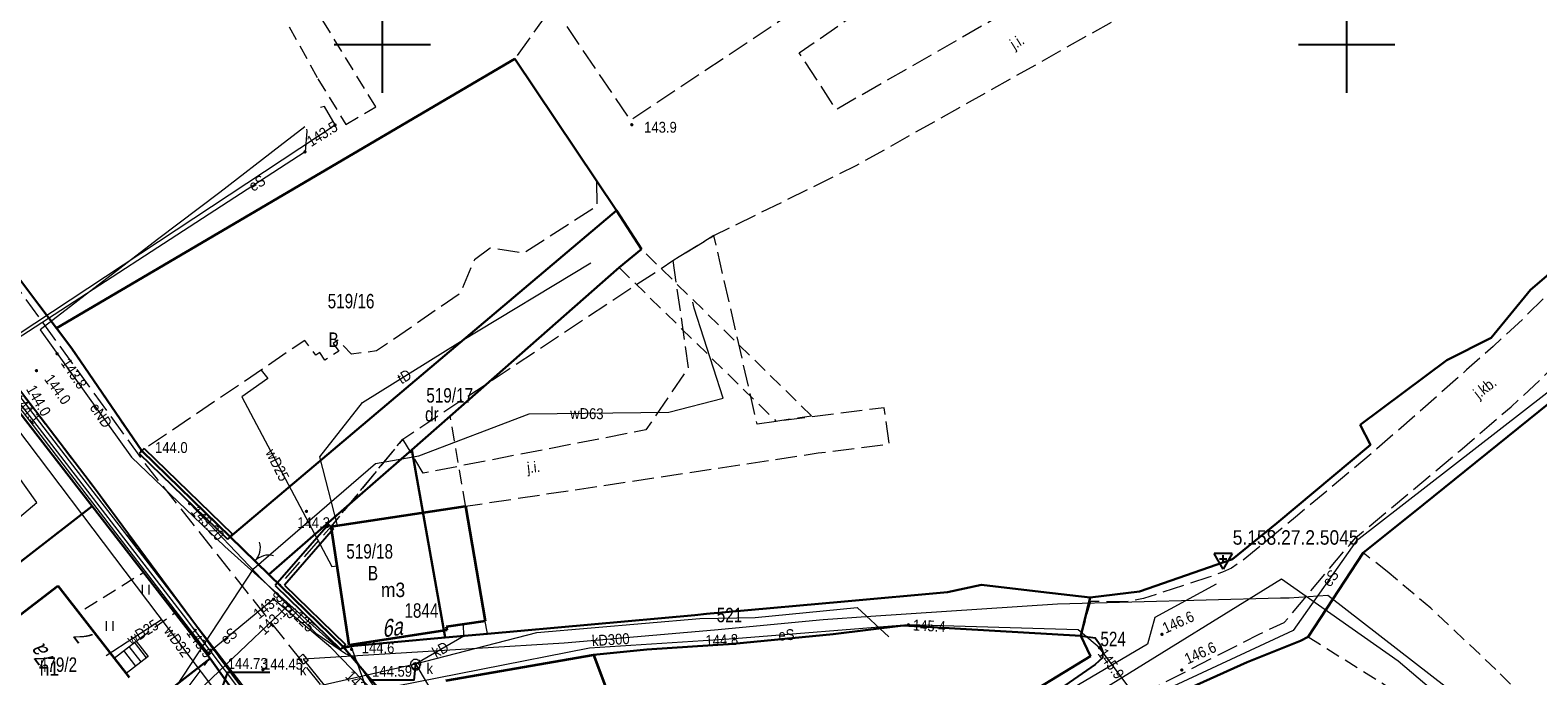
# Model space of a CAD drawing. Header units: metres. Extents: x 5548743 to 5556416, y 5707500 to 5714000.
# Tile 188 of 203: x 5554363 to 5554520, y 5710635 to 5710701. Entities that reach past the tile are written whole.
import ezdxf
from ezdxf.enums import TextEntityAlignment as Align

# ---------------------------------------------------------------- set-up
doc = ezdxf.new("R2010")
doc.units = ezdxf.units.M
doc.header["$MEASUREMENT"] = 0
for name, pattern in [('1.5_0.75', [2.25, 1.5, -0.75]), ('2.25_0.75', [3, 2.25, -0.75]), ('219-1000', [0]), ('otob_1000', [0])]:
    doc.linetypes.add(name, pattern=pattern)
doc.layers.get('0').update_dxf_attribs({"color": 2, "linetype": 'CONTINUOUS', "lineweight": 5})
for name, color, linetype in [('210-oznaczenie konturu użytku gruntowego', 7, 'CONTINUOUS'), ('211-numer działki ewidencyjnej', 7, 'CONTINUOUS'), ('218-kontur użytku gruntowego', 7, 'CONTINUOUS'), ('219-działka ewidencyjna', 7, 'CONTINUOUS'), ('238-Punkt adresowy budynku', 7, 'CONTINUOUS'), ('312-budynek ewidencyjny', 7, 'CONTINUOUS'), ('312-oznaczenie budynku ewidencyjnego', 7, 'CONTINUOUS'), ('312-oznaczenie budynku ewidencyjnego-Atr117', 7, 'CONTINUOUS'), ('352-schody', 7, 'CONTINUOUS'), ('brama', 7, 'CONTINUOUS'), ('chodnik', 7, 'CONTINUOUS'), ('jezdnia', 7, 'CONTINUOUS'), ('jezdnia-Atr17', 7, 'CONTINUOUS'), ('krawężnik', 7, 'CONTINUOUS'), ('ogrodzenie trwałe', 7, 'CONTINUOUS'), ('pikieta naturalna', 7, 'CONTINUOUS'), ('pikieta naturalna-Atr2', 7, 'CONTINUOUS'), ('przewód elektroenergetyczny podziemny', 7, 'CONTINUOUS'), ('przewód elektroenergetyczny podziemny-Atr1', 7, 'CONTINUOUS'), ('przewód gazowy', 7, 'CONTINUOUS'), ('przewód gazowy-Atr1', 7, 'CONTINUOUS'), ('przewód kanalizacyjny', 7, 'CONTINUOUS'), ('przewód kanalizacyjny-Atr1', 7, 'CONTINUOUS'), ('przewód telekomunikacyjny podziemny', 7, 'CONTINUOUS'), ('przewód telekomunikacyjny podziemny-Atr1', 7, 'CONTINUOUS'), ('przewód wodociągowy', 7, 'CONTINUOUS'), ('przewód wodociągowy-Atr1', 7, 'CONTINUOUS'), ('rzedna', 7, 'CONTINUOUS'), ('rzedna-Atr2', 7, 'CONTINUOUS'), ('studnia kanalizacyjna', 7, 'CONTINUOUS'), ('Szczegółowa osnowa geodezyjna wysokościowa', 7, 'CONTINUOUS'), ('Szczegółowa osnowa geodezyjna wysokościowa-Atr103', 7, 'CONTINUOUS'), ('trawnik', 7, 'CONTINUOUS'), ('Wstawianie ramki sekcyjnej z opisem', 7, 'CONTINUOUS'), ('właz do komory lub kanału', 7, 'CONTINUOUS'), ('właz do komory lub kanału - okrągły', 7, 'CONTINUOUS'), ('właz do komory lub kanału - okrągły-Atr17', 7, 'CONTINUOUS'), ('właz do komory lub kanału-Atr17', 7, 'CONTINUOUS'), ('ściana oporowa (linia)', 7, 'CONTINUOUS')]:
    doc.layers.add(name, color=color, linetype=linetype)
doc.styles.get("Standard").update_dxf_attribs({"font": 'Working1250', "width": 0.75})
doc.linetypes.add('902-1000', pattern='A,5,0,[1,ksztalty.shx,S=1,R=0,X=0,Y=0],5', length=10)
doc.linetypes.add('otdn_1000', pattern='A,7,0,[21,ksztalty.shx,S=0.7,R=0,X=0,Y=0]', length=7)

# ---------------------------------------------------------------- blocks, each defined once
blk = doc.blocks.new('PW01')
at = {"linetype": 'Continuous', "lineweight": 13}
h = blk.add_hatch(color=0, dxfattribs=at)
edge = h.paths.add_edge_path()
edge.add_arc((0, 0), 0.18, 0, 360)
blk = doc.blocks.new('OK02')
at = {"color": 0, "linetype": 'Continuous', "lineweight": 0}
for centre, start, end in [((-2, 0), 0, 60), ((2, 0), 120, 180)]:
    blk.add_arc(centre, 2, start, end, dxfattribs=at)
blk = doc.blocks.new('US22')
at = {"color": 0, "linetype": 'Continuous', "lineweight": 0}
blk.add_circle((0, 0), 0.4, dxfattribs=at)
blk = doc.blocks.new('TU04')
at = {"color": 0, "linetype": 'Continuous', "lineweight": 13}
for p, q in [((0, 0), (0, 1)), ((0.7, 0), (0.7, 1))]:
    blk.add_line(p, q, dxfattribs=at)
blk = doc.blocks.new('OSSH')
at = {"color": 0}
for p, q in [((0, -1.081), (-0.936, 0.543)), ((0.939, 0.543), (-0.936, 0.543)), ((-0.375, 0), (0.375, 0)), ((0.939, 0.543), (0, -1.081)), ((0, -0.375), (0, 0.375))]:
    blk.add_line(p, q, dxfattribs=at)
blk = doc.blocks.new('RAMKA1000K')
at = {"color": 0}
for p, q in [((0, 195), (0, 205)), ((100, 195), (100, 205)), ((800, 195), (800, 205)), ((0, 200), (5, 200)), ((95, 200), (105, 200)), ((795, 200), (800, 200))]:
    blk.add_line(p, q, dxfattribs=at)

msp = doc.modelspace()

# ---------------------------------------------------------------- linework, layer by layer
at = {"layer": '218-kontur użytku gruntowego', "color": 70, "linetype": '1.5_0.75', "lineweight": 18, "flags": 128}
for points in [[(5554382.74, 5710715.64), (5554393.3, 5710696.46)], [(5554399.32, 5710693.55), (5554387.08, 5710713.43)], [(5554413.74, 5710698.54), (5554366.18, 5710670.62)], [(5554424.27, 5710682.79), (5554413.74, 5710698.54)], [(5554393.3, 5710696.46), (5554396.2, 5710691.72)], [(5554396.2, 5710691.72), (5554399.32, 5710693.55)], [(5554424.27, 5710682.79), (5554384.19, 5710648.99)], [(5554384.19, 5710648.99), (5554424.27, 5710682.79)], [(5554426.86, 5710678.78), (5554424.27, 5710682.79)], [(5554444.51, 5710661.51), (5554426.86, 5710678.78)], [(5554364.38, 5710673.02), (5554361.56, 5710676.75)], [(5554407.04, 5710661.5), (5554424.56, 5710676.88)], [(5554424.56, 5710676.88), (5554440.81, 5710660.98)], [(5554521.45, 5710676.63), (5554519.08, 5710674.57)], [(5554519.08, 5710674.57), (5554514.97, 5710669.61)], [(5554366.18, 5710670.62), (5554364.38, 5710673.02)], [(5554366.18, 5710670.62), (5554367.77, 5710668.5)], [(5554367.77, 5710668.5), (5554366.18, 5710670.62)], [(5554507.95, 5710652.32), (5554530.8, 5710670.73)], [(5554369.9, 5710652.17), (5554356.75, 5710669.05)], [(5554356.75, 5710669.05), (5554369.9, 5710652.17)], [(5554367.77, 5710668.5), (5554375.03, 5710657.88)], [(5554375.03, 5710657.88), (5554367.77, 5710668.5)], [(5554514.97, 5710669.61), (5554510.39, 5710667.3)], [(5554510.39, 5710667.3), (5554501.41, 5710660.58)], [(5554403.05, 5710658), (5554407.04, 5710661.5)], [(5554407.04, 5710661.5), (5554403.05, 5710658)], [(5554410.88, 5710638.92), (5554407.04, 5710661.5)], [(5554440.81, 5710660.98), (5554444.51, 5710661.51)], [(5554501.41, 5710660.58), (5554502.47, 5710658.5)], [(5554375.03, 5710657.88), (5554384.19, 5710648.99)], [(5554384.19, 5710648.99), (5554375.03, 5710657.88)], [(5554388.23, 5710645.06), (5554403.05, 5710658)], [(5554403.05, 5710658), (5554388.23, 5710645.06)], [(5554502.47, 5710658.5), (5554492.75, 5710650.38)], [(5554369.9, 5710652.17), (5554348.55, 5710635.64)], [(5554348.55, 5710635.64), (5554369.9, 5710652.17)], [(5554382.14, 5710636.36), (5554369.9, 5710652.17)], [(5554369.9, 5710652.17), (5554382.14, 5710636.36)], [(5554501.72, 5710647.31), (5554507.95, 5710652.32)], [(5554492.75, 5710650.38), (5554488.15, 5710646.66)], [(5554384.19, 5710648.99), (5554388.23, 5710645.06)], [(5554388.23, 5710645.06), (5554384.19, 5710648.99)], [(5554488.15, 5710646.66), (5554486.58, 5710646.11)], [(5554504.19, 5710645.39), (5554501.72, 5710647.31)], [(5554388.23, 5710645.06), (5554395.93, 5710637.56)], [(5554395.93, 5710637.56), (5554388.23, 5710645.06)], [(5554486.58, 5710646.11), (5554478.53, 5710643.3)], [(5554508.71, 5710641.59), (5554504.19, 5710645.39)], [(5554462.11, 5710644.01), (5554458.6, 5710643.25)], [(5554468.29, 5710643.28), (5554462.11, 5710644.01)], [(5554447.92, 5710642.28), (5554435.57, 5710641.16)], [(5554458.6, 5710643.25), (5554447.92, 5710642.28)], [(5554473.4, 5710642.68), (5554468.29, 5710643.28)], [(5554478.53, 5710643.3), (5554473.4, 5710642.68)], [(5554432.39, 5710640.87), (5554410.88, 5710638.92)], [(5554433.59, 5710640.98), (5554432.39, 5710640.87)], [(5554435.57, 5710641.16), (5554433.59, 5710640.98)], [(5554515.47, 5710635.23), (5554508.71, 5710641.59)], [(5554406.49, 5710638.53), (5554410.88, 5710638.92)], [(5554410.88, 5710638.92), (5554406.49, 5710638.53)], [(5554446.74, 5710638.9), (5554436.36, 5710637.88)], [(5554436.36, 5710637.88), (5554446.74, 5710638.9)], [(5554454.02, 5710639.79), (5554446.74, 5710638.9)], [(5554446.74, 5710638.9), (5554454.02, 5710639.79)], [(5554472.43, 5710638.71), (5554454.02, 5710639.79)], [(5554454.02, 5710639.79), (5554472.43, 5710638.71)], [(5554473.42, 5710636.62), (5554472.43, 5710638.71)], [(5554472.43, 5710638.71), (5554473.42, 5710636.62)], [(5554395.93, 5710637.56), (5554406.49, 5710638.53)], [(5554406.49, 5710638.53), (5554395.93, 5710637.56)], [(5554427.41, 5710637.3), (5554421.88, 5710636.76)], [(5554421.88, 5710636.76), (5554427.41, 5710637.3)], [(5554436.36, 5710637.88), (5554427.41, 5710637.3)], [(5554427.41, 5710637.3), (5554436.36, 5710637.88)], [(5554489.68, 5710635.99), (5554495.2, 5710638.19)], [(5554495.2, 5710638.19), (5554496.02, 5710638.61)], [(5554496.02, 5710638.61), (5554509.49, 5710630.16)], [(5554360.79, 5710619.82), (5554382.14, 5710636.36)], [(5554382.14, 5710636.36), (5554360.79, 5710619.82)], [(5554385.57, 5710631.55), (5554382.14, 5710636.36)], [(5554382.14, 5710636.36), (5554385.57, 5710631.55)], [(5554421.88, 5710636.76), (5554406.56, 5710634.1)], [(5554406.56, 5710634.1), (5554421.88, 5710636.76)], [(5554464.47, 5710631.16), (5554473.42, 5710636.62)], [(5554473.42, 5710636.62), (5554464.47, 5710631.16)], [(5554476.1, 5710629.88), (5554489.68, 5710635.99)], [(5554524.94, 5710625.74), (5554515.47, 5710635.23)]]:
    msp.add_lwpolyline(points, dxfattribs=at)
at = {"layer": '219-działka ewidencyjna', "color": 94, "linetype": '219-1000', "lineweight": 30, "flags": 128}
for points in [[(5554413.74, 5710698.54), (5554366.18, 5710670.62)], [(5554413.74, 5710698.54), (5554424.27, 5710682.79)], [(5554424.27, 5710682.79), (5554384.19, 5710648.99)], [(5554424.27, 5710682.79), (5554426.86, 5710678.78)], [(5554426.86, 5710678.78), (5554424.56, 5710676.88)], [(5554361.56, 5710676.75), (5554364.38, 5710673.02)], [(5554424.56, 5710676.88), (5554407.04, 5710661.5)], [(5554521.45, 5710676.63), (5554519.08, 5710674.57)], [(5554519.08, 5710674.57), (5554514.97, 5710669.61)], [(5554364.38, 5710673.02), (5554366.18, 5710670.62)], [(5554366.18, 5710670.62), (5554367.77, 5710668.5)], [(5554530.8, 5710670.73), (5554507.95, 5710652.32)], [(5554356.75, 5710669.05), (5554369.9, 5710652.17)], [(5554367.77, 5710668.5), (5554375.03, 5710657.88)], [(5554514.97, 5710669.61), (5554510.39, 5710667.3)], [(5554510.39, 5710667.3), (5554501.41, 5710660.58)], [(5554407.04, 5710661.5), (5554403.05, 5710658)], [(5554501.41, 5710660.58), (5554502.47, 5710658.5)], [(5554375.03, 5710657.88), (5554384.19, 5710648.99)], [(5554403.05, 5710658), (5554388.23, 5710645.06)], [(5554403.05, 5710658), (5554406.49, 5710638.53)], [(5554502.47, 5710658.5), (5554492.75, 5710650.38)], [(5554369.9, 5710652.17), (5554348.55, 5710635.64)], [(5554369.9, 5710652.17), (5554382.14, 5710636.36)], [(5554507.95, 5710652.32), (5554501.72, 5710647.31)], [(5554492.75, 5710650.38), (5554488.15, 5710646.66)], [(5554384.19, 5710648.99), (5554388.23, 5710645.06)], [(5554488.15, 5710646.66), (5554486.58, 5710646.11)], [(5554501.72, 5710647.31), (5554496.02, 5710638.61)], [(5554388.23, 5710645.06), (5554395.93, 5710637.56)], [(5554486.58, 5710646.11), (5554478.53, 5710643.3)], [(5554462.11, 5710644.01), (5554458.6, 5710643.25)], [(5554462.11, 5710644.01), (5554468.29, 5710643.28)], [(5554447.92, 5710642.28), (5554435.57, 5710641.16)], [(5554458.6, 5710643.25), (5554447.92, 5710642.28)], [(5554468.29, 5710643.28), (5554473.4, 5710642.68)], [(5554473.4, 5710642.68), (5554472.43, 5710638.71)], [(5554478.53, 5710643.3), (5554473.4, 5710642.68)], [(5554432.39, 5710640.87), (5554410.88, 5710638.92)], [(5554433.59, 5710640.98), (5554432.39, 5710640.87)], [(5554435.57, 5710641.16), (5554433.59, 5710640.98)], [(5554410.88, 5710638.92), (5554406.49, 5710638.53)], [(5554446.74, 5710638.9), (5554436.36, 5710637.88)], [(5554454.02, 5710639.79), (5554446.74, 5710638.9)], [(5554454.02, 5710639.79), (5554472.43, 5710638.71)], [(5554472.43, 5710638.71), (5554473.42, 5710636.62)], [(5554406.49, 5710638.53), (5554395.93, 5710637.56)], [(5554395.93, 5710637.56), (5554400.44, 5710632.27)], [(5554427.41, 5710637.3), (5554421.88, 5710636.76)], [(5554436.36, 5710637.88), (5554427.41, 5710637.3)], [(5554495.2, 5710638.19), (5554489.68, 5710635.99)], [(5554496.02, 5710638.61), (5554495.2, 5710638.19)], [(5554382.14, 5710636.36), (5554360.79, 5710619.82)], [(5554382.14, 5710636.36), (5554385.57, 5710631.55)], [(5554421.88, 5710636.76), (5554406.56, 5710634.1)], [(5554421.88, 5710636.76), (5554425.93, 5710626.02)], [(5554473.42, 5710636.62), (5554464.47, 5710631.16)], [(5554489.68, 5710635.99), (5554476.1, 5710629.88)]]:
    msp.add_lwpolyline(points, dxfattribs=at)
at = {"layer": '312-budynek ewidencyjny', "color": 252, "linetype": 'Continuous', "lineweight": 35, "flags": 128}
for points in [[(5554394.67, 5710650.04), (5554408.63, 5710652.15)], [(5554408.63, 5710652.15), (5554410.66, 5710640.22)], [(5554396.55, 5710637.74), (5554394.67, 5710650.04)], [(5554359.13, 5710638.42), (5554366.32, 5710643.9)], [(5554366.32, 5710643.9), (5554372.18, 5710636.4)], [(5554410.66, 5710640.22), (5554406.62, 5710639.63)], [(5554406.69, 5710639.3), (5554396.55, 5710637.74)], [(5554406.62, 5710639.63), (5554406.69, 5710639.3)], [(5554372.18, 5710636.4), (5554373.43, 5710634.8)], [(5554406.56, 5710634.1), (5554421.88, 5710636.76)], [(5554421.88, 5710636.76), (5554423.2, 5710633.25)], [(5554373.43, 5710634.8), (5554373.73, 5710634.41)]]:
    msp.add_lwpolyline(points, dxfattribs=at)
at = {"layer": '352-schody', "color": 252, "linetype": 'Continuous', "lineweight": 18, "flags": 128}
msp.add_lwpolyline([(5554372.18, 5710636.4), (5554374.46, 5710638.17), (5554375.71, 5710636.58), (5554373.43, 5710634.8)], close=True, dxfattribs=at)
msp.add_lwpolyline([(5554372.18, 5710636.4), (5554374.46, 5710638.17), (5554375.71, 5710636.58), (5554373.43, 5710634.8)], close=True, dxfattribs=at)
for points in [[(5554374.43, 5710635.58), (5554373.187, 5710637.182)], [(5554374.981, 5710636.011), (5554373.74, 5710637.611)], [(5554375.533, 5710636.442), (5554374.293, 5710638.041)]]:
    msp.add_lwpolyline(points, dxfattribs=at)
at = {"layer": 'brama', "color": 252, "linetype": 'otob_1000', "lineweight": 18, "flags": 128}
msp.add_lwpolyline([(5554384.19, 5710648.99), (5554389.36, 5710643.96)], dxfattribs=at)
at = {"layer": 'chodnik', "color": 252, "linetype": '1.5_0.75', "lineweight": 18, "flags": 128}
msp.add_lwpolyline([(5554323.63, 5710713.31), (5554326.52, 5710709.16), (5554339.47, 5710691.89), (5554356.75, 5710669.05), (5554369.9, 5710652.17), (5554375.24, 5710645.27), (5554382.14, 5710636.36), (5554385.57, 5710631.55), (5554417.28, 5710586.85), (5554420.33, 5710583.2), (5554421.57, 5710584.7), (5554394.12, 5710621.57), (5554370.14, 5710654.01), (5554350.19, 5710680.11), (5554349.5, 5710681.17), (5554338.47, 5710695.86), (5554328.36, 5710709.29), (5554324.94, 5710714.22)], close=True, dxfattribs=at)
at = {"layer": 'jezdnia', "color": 252, "linetype": '2.25_0.75', "lineweight": 18, "flags": 128}
for points in [[(5554531.77, 5710743.2), (5554510.73, 5710729.75), (5554475.99, 5710709.85), (5554447.06, 5710693.26), (5554443.23, 5710699.15), (5554462.23, 5710712.32), (5554460.21, 5710715.22), (5554440.32, 5710701.85), (5554425.74, 5710692.16), (5554418.39, 5710702.98), (5554417.67, 5710704.05), (5554413.74, 5710698.54), (5554422.18, 5710685.91), (5554422.24, 5710683.26), (5554414.67, 5710678.37), (5554411.17, 5710678.91), (5554409.54, 5710677.7), (5554408.06, 5710674.21), (5554399.4, 5710668.24), (5554396.78, 5710667.91), (5554395.38, 5710669.36), (5554394.89, 5710669.03), (5554395.46, 5710668.22), (5554394.01, 5710667.3), (5554393.51, 5710668.1), (5554393.08, 5710667.81), (5554391.94, 5710669.33), (5554375.03, 5710657.88), (5554384.19, 5710648.99), (5554388.23, 5710645.06), (5554389.36, 5710643.96), (5554394.67, 5710650.04), (5554402.1, 5710659.1), (5554430.11, 5710677.61), (5554434.38, 5710680.2), (5554449.14, 5710687.47), (5554480.13, 5710704.87), (5554485.07, 5710707.73), (5554505.9, 5710719.35), (5554533.93, 5710737.49), (5554534.71, 5710737.99), (5554534.52, 5710738.29), (5554532.01, 5710742.81)], [(5554552.05, 5710711.22), (5554552.63, 5710709.3), (5554552.53, 5710707.06), (5554552.16, 5710705.41), (5554551.51, 5710704.05), (5554550.31, 5710702.54), (5554547.38, 5710699.78), (5554530.25, 5710683.47), (5554518.24, 5710671.52), (5554515.19, 5710668.72), (5554512.43, 5710666.27), (5554509.44, 5710663.6), (5554503.12, 5710658.09), (5554494.7, 5710651.01), (5554489.25, 5710646.55), (5554488.04, 5710645.72), (5554487.11, 5710645.3), (5554485.69, 5710644.79), (5554478.94, 5710642.57), (5554477.43, 5710642.29), (5554475.08, 5710642.25), (5554473.42, 5710642.28), (5554472.43, 5710638.71), (5554473.93, 5710638.51), (5554474.43, 5710637.77), (5554474.72, 5710636.97), (5554474.66, 5710636.42), (5554473.93, 5710635.73), (5554466.73, 5710630.76), (5554450.45, 5710621.12), (5554425.4, 5710609.05), (5554418.6, 5710605.89), (5554417.15, 5710605.26), (5554415.76, 5710605.21), (5554414.27, 5710606.27), (5554419.6, 5710598.38), (5554419.68, 5710600.26), (5554420.54, 5710601.39), (5554426.32, 5710604.38), (5554450.17, 5710615.94), (5554455.64, 5710618.96), (5554457.51, 5710620.02), (5554470.33, 5710627.61), (5554480.55, 5710633.59), (5554490.93, 5710638.9), (5554493.53, 5710640.11), (5554500.28, 5710648.12), (5554500.93, 5710648.88), (5554511.72, 5710657.89), (5554514.76, 5710660.52), (5554517.05, 5710662.45), (5554519.99, 5710665.18), (5554525.09, 5710670.03), (5554526.61, 5710671.37), (5554527.35, 5710672.08), (5554528.16, 5710672.64), (5554535.47, 5710679.96), (5554536.25, 5710680.82), (5554537.58, 5710682.07), (5554542.1, 5710686.33), (5554551.5, 5710695.18), (5554553.01, 5710696.3), (5554554.52, 5710697.03), (5554556.44, 5710697.5), (5554558.78, 5710696.84), (5554560.73, 5710695.29)], [(5554421.57, 5710584.7), (5554429.47, 5710584.39), (5554420.55, 5710596.74), (5554419.6, 5710598.38), (5554414.27, 5710606.27), (5554412.85, 5710607.28), (5554397.95, 5710627.83), (5554396.98, 5710629.38), (5554375.33, 5710656.67), (5554354.72, 5710685.09), (5554349.5, 5710681.17), (5554350.19, 5710680.11), (5554370.14, 5710654.01), (5554394.12, 5710621.57)], [(5554430.11, 5710677.61), (5554431.72, 5710666.51), (5554427.33, 5710660.06), (5554404.24, 5710655.57), (5554402.1, 5710659.1), (5554394.67, 5710650.04), (5554445.2, 5710657.67), (5554452.55, 5710658.59), (5554452.04, 5710662.36), (5554438.86, 5710660.67), (5554434.38, 5710680.2)], [(5554346.65, 5710588.04), (5554363.88, 5710607.09), (5554376.07, 5710621.36), (5554382.32, 5710629.27), (5554385.45, 5710631.74), (5554382.08, 5710636.42), (5554372.97, 5710624.19), (5554360.24, 5710608.96), (5554344.48, 5710591.49)]]:
    msp.add_lwpolyline(points, close=True, dxfattribs=at)
at = {"layer": 'krawężnik', "color": 252, "linetype": 'Continuous', "lineweight": 25, "flags": 128}
for points in [[(5554421.57, 5710584.7), (5554394.12, 5710621.57), (5554370.14, 5710654.01), (5554350.19, 5710680.11), (5554349.5, 5710681.17), (5554338.47, 5710695.86), (5554328.36, 5710709.29), (5554324.94, 5710714.22)], [(5554472.43, 5710638.71), (5554473.93, 5710638.51), (5554474.43, 5710637.77), (5554474.72, 5710636.97), (5554474.66, 5710636.42), (5554473.93, 5710635.73), (5554466.73, 5710630.76), (5554450.45, 5710621.12), (5554425.4, 5710609.05), (5554418.6, 5710605.89), (5554417.15, 5710605.26), (5554415.76, 5710605.21), (5554414.27, 5710606.27), (5554412.85, 5710607.28), (5554397.95, 5710627.83), (5554396.98, 5710629.38), (5554396.78, 5710630.42), (5554397.44, 5710631.31), (5554400.44, 5710632.27)]]:
    msp.add_lwpolyline(points, dxfattribs=at)
at = {"layer": 'ogrodzenie trwałe', "color": 252, "linetype": '902-1000', "lineweight": 25, "flags": 128}
msp.add_lwpolyline([(5554375.24, 5710645.27), (5554382.14, 5710636.36)], dxfattribs=at)
at = {"layer": 'przewód elektroenergetyczny podziemny', "color": 1, "linetype": 'Continuous', "lineweight": 18, "flags": 128}
for points in [[(5554618.42, 5710600.52), (5554598.73, 5710590.31), (5554584.04, 5710584.65), (5554571.96, 5710604.65), (5554563.95, 5710617.02), (5554555.71, 5710632), (5554544.41, 5710649.74), (5554530.65, 5710671.55), (5554500.98, 5710648.51), (5554494.46, 5710639.26), (5554478.56, 5710631.87), (5554474.37, 5710637.47), (5554472.16, 5710639.32), (5554454.55, 5710639.85), (5554436.48, 5710638.4), (5554421.46, 5710637.45), (5554399.02, 5710633.03), (5554394.66, 5710637.51), (5554388.71, 5710642.51), (5554381.93, 5710636.93), (5554358.42, 5710667.49), (5554395.08, 5710691.67), (5554394, 5710693.59), (5554393.59, 5710693.48)], [(5554392.14, 5710691.22), (5554392.15, 5710691.03), (5554391.97, 5710688.88), (5554355.95, 5710665.53), (5554355.74, 5710664.99), (5554351.55, 5710652.33), (5554346.65, 5710637.12), (5554342.51, 5710624.53), (5554341.18, 5710620.48), (5554340.87, 5710618.96), (5554335.97, 5710603.82), (5554331.9, 5710589.54), (5554327.45, 5710590)], [(5554391.95, 5710691.47), (5554389.38, 5710689.5), (5554383.13, 5710684.67), (5554376.68, 5710679.78), (5554364.5, 5710670.42), (5554373.97, 5710657.23), (5554383.64, 5710647.97), (5554395.47, 5710637.35), (5554396.74, 5710637.56)], [(5554396.74, 5710637.56), (5554398.91, 5710631.7), (5554413.79, 5710611.76), (5554417.91, 5710606.97), (5554420.9, 5710601.33), (5554425.41, 5710594.62), (5554440.73, 5710570.16), (5554441.76, 5710569.31), (5554444.92, 5710571.7), (5554445.59, 5710571.37), (5554447.05, 5710571.93), (5554466.29, 5710583.95), (5554467.82, 5710585.54), (5554469.46, 5710586.99), (5554470, 5710588.24)]]:
    msp.add_lwpolyline(points, dxfattribs=at)
at = {"layer": 'przewód gazowy', "color": 40, "linetype": 'Continuous', "lineweight": 18, "flags": 128}
for points in [[(5554416.65, 5710602.98), (5554403.23, 5710621.54), (5554402.92, 5710621.89), (5554404.12, 5710624.84), (5554404.47, 5710625.68), (5554397.07, 5710636.48), (5554396.18, 5710636.85), (5554393.21, 5710638.9), (5554390.23, 5710641.85), (5554387.51, 5710644.56), (5554380.01, 5710652.42)], [(5554486.45, 5710644.06), (5554480.09, 5710640.63), (5554479.35, 5710637.86), (5554467.72, 5710631.02), (5554457.69, 5710625.12), (5554455.64, 5710623.84), (5554451.05, 5710621.25), (5554437.2, 5710614.4), (5554422.27, 5710607.31), (5554419.93, 5710606.21), (5554416.65, 5710602.98)], [(5554375.47, 5710614.43), (5554370.83, 5710623.4), (5554390.23, 5710641.85)]]:
    msp.add_lwpolyline(points, dxfattribs=at)
at = {"layer": 'przewód kanalizacyjny', "color": 34, "linetype": 'Continuous', "lineweight": 18, "flags": 128}
for points in [[(5554370.58, 5710619.9), (5554360.66, 5710629.41), (5554351.54, 5710641.89), (5554364.14, 5710652.52), (5554345.69, 5710678.45), (5554336.68, 5710686.33), (5554322.89, 5710707.12)], [(5554403.43, 5710635.81), (5554421.1, 5710605.89), (5554436.67, 5710613.08), (5554452.64, 5710620.71), (5554475.58, 5710633.69), (5554493.24, 5710644.62), (5554505.33, 5710636.12), (5554511.32, 5710631.05), (5554532.54, 5710615.46), (5554538.01, 5710606.53), (5554542.3, 5710598.85), (5554545.18, 5710592.28), (5554547.72, 5710585.05), (5554551.08, 5710576.4), (5554560.88, 5710550.1), (5554563.42, 5710544.78), (5554570, 5710519.72), (5554571.02, 5710502.86)], [(5554515.93, 5710629.05), (5554498.05, 5710642.9), (5554494.02, 5710642.62), (5554493.13, 5710642.63), (5554470.02, 5710641.98), (5554450.65, 5710640.72), (5554445.72, 5710640.39), (5554434.44, 5710639.3), (5554418.83, 5710637.96), (5554391.77, 5710636.28), (5554394.11, 5710633.44), (5554408.36, 5710616.21), (5554419.48, 5710601.47)], [(5554370.58, 5710619.9), (5554382.57, 5710631.07), (5554403.43, 5710635.81), (5554416, 5710639.07), (5554432.9, 5710640.5), (5554438.66, 5710640.62), (5554449.24, 5710641.66), (5554452.5, 5710638.61)], [(5554403.43, 5710635.81), (5554408.45, 5710638.73), (5554408.42, 5710639.89)]]:
    msp.add_lwpolyline(points, dxfattribs=at)
at = {"layer": 'przewód telekomunikacyjny podziemny', "color": 30, "linetype": 'Continuous', "lineweight": 18, "flags": 128}
for points in [[(5554446.39, 5710546), (5554438, 5710558.61), (5554420.23, 5710583.63), (5554400.56, 5710611.46), (5554390.86, 5710625.65), (5554379.37, 5710640.87), (5554363.85, 5710660.95), (5554356.41, 5710670.49), (5554340.96, 5710690.97), (5554324.08, 5710713.52), (5554322.07, 5710717.37), (5554318.83, 5710725.14), (5554317.4, 5710729.49), (5554313.96, 5710747.36), (5554310.1, 5710767.3), (5554307.07, 5710783.72), (5554304.42, 5710793.03), (5554300.46, 5710804.82), (5554292.87, 5710822.58)], [(5554463.96, 5710526.5), (5554462.85, 5710526.03), (5554461.35, 5710526.43), (5554450.63, 5710541.17), (5554432.61, 5710568.64), (5554418.97, 5710587.2), (5554405.21, 5710606.55), (5554390.24, 5710627.44), (5554367.89, 5710656.4), (5554350.5, 5710678.99), (5554328.33, 5710708.59)], [(5554395.35, 5710650.15), (5554393.51, 5710657.26), (5554397.92, 5710662.91), (5554408.11, 5710669.24), (5554421.61, 5710677.39)]]:
    msp.add_lwpolyline(points, dxfattribs=at)
at = {"layer": 'przewód wodociągowy', "color": 5, "linetype": 'Continuous', "lineweight": 18, "flags": 128}
for points in [[(5554345, 5710682.76), (5554390.29, 5710622.94), (5554388.07, 5710620.49)], [(5554377.15, 5710631.23), (5554386.65, 5710645.71), (5554399.27, 5710656.58), (5554403.77, 5710657.38), (5554415.21, 5710661.72), (5554429.7, 5710661.89), (5554435.32, 5710663.34), (5554432.33, 5710672.68), (5554432.2, 5710673.29)], [(5554387.41, 5710666.26), (5554388.12, 5710665.39), (5554385.4, 5710663.5), (5554394.74, 5710645.89), (5554395.29, 5710645.96)], [(5554371.36, 5710636.66), (5554377.07, 5710640.4)]]:
    msp.add_lwpolyline(points, dxfattribs=at)
at = {"layer": 'rzedna-Atr2', "color": 252, "flags": 128}
for points in [[(5554403.43, 5710635.81), (5554403.26, 5710634.13), (5554398.929, 5710634.13)], [(5554382.57, 5710631.07), (5554383.95, 5710634.94), (5554388.328, 5710634.94)]]:
    msp.add_lwpolyline(points, dxfattribs=at)
at = {"layer": 'studnia kanalizacyjna', "color": 34, "linetype": 'Continuous', "lineweight": 18, "flags": 128}
msp.add_lwpolyline([(5554403.93, 5710635.82), (5554403.93, 5710635.72), (5554403.9, 5710635.62), (5554403.84, 5710635.52), (5554403.77, 5710635.44), (5554403.69, 5710635.38), (5554403.59, 5710635.33), (5554403.5, 5710635.31), (5554403.4, 5710635.3), (5554403.29, 5710635.32), (5554403.19, 5710635.37), (5554403.11, 5710635.43), (5554403.04, 5710635.51), (5554402.98, 5710635.59), (5554402.95, 5710635.69), (5554402.93, 5710635.79), (5554402.94, 5710635.89), (5554402.97, 5710635.99), (5554403.03, 5710636.09), (5554403.1, 5710636.17), (5554403.17, 5710636.23), (5554403.27, 5710636.28), (5554403.37, 5710636.3), (5554403.47, 5710636.31), (5554403.57, 5710636.29), (5554403.67, 5710636.24), (5554403.76, 5710636.18), (5554403.83, 5710636.1), (5554403.89, 5710636.02), (5554403.92, 5710635.92)], close=True, dxfattribs=at)
at = {"layer": 'trawnik', "color": 252, "linetype": '1.5_0.75', "lineweight": 18, "flags": 128}
msp.add_lwpolyline([(5554368.52, 5710641.09), (5554372.18, 5710636.4), (5554374.46, 5710638.17), (5554378.46, 5710641.11), (5554375.24, 5710645.27)], close=True, dxfattribs=at)
at = {"layer": 'właz do komory lub kanału', "color": 252, "linetype": 'Continuous', "lineweight": 18, "flags": 128}
msp.add_lwpolyline([(5554391.28, 5710636.4), (5554391.76, 5710636.8), (5554392.28, 5710636.17), (5554391.8, 5710635.77)], close=True, dxfattribs=at)
at = {"layer": 'ściana oporowa (linia)', "color": 252, "linetype": 'Continuous'}
for p, q in [((5554375.03, 5710657.88), (5554374.786, 5710657.629)), ((5554375.274, 5710658.131), (5554375.03, 5710657.88)), ((5554394.67, 5710650.04), (5554394.406, 5710650.27)), ((5554394.934, 5710649.81), (5554394.67, 5710650.04)), ((5554384.19, 5710648.99), (5554383.946, 5710648.739)), ((5554384.434, 5710649.241), (5554384.19, 5710648.99)), ((5554395.93, 5710637.56), (5554395.686, 5710637.309)), ((5554396.174, 5710637.811), (5554395.93, 5710637.56))]:
    msp.add_line(p, q, dxfattribs=at)
at = {"layer": 'ściana oporowa (linia)', "color": 252, "linetype": 'otdn_1000'}
for p, q in [((5554374.786, 5710657.629), (5554383.946, 5710648.739)), ((5554394.406, 5710650.27), (5554388.878, 5710643.941)), ((5554388.878, 5710643.941), (5554395.686, 5710637.309))]:
    msp.add_line(p, q, dxfattribs=at)
at = {"layer": 'ściana oporowa (linia)', "color": 252}
for p, q in [((5554375.274, 5710658.131), (5554384.434, 5710649.241)), ((5554394.934, 5710649.81), (5554389.842, 5710643.979)), ((5554389.842, 5710643.979), (5554396.174, 5710637.811))]:
    msp.add_line(p, q, dxfattribs=at)

# ---------------------------------------------------------------- block references
at = {"layer": 'brama', "color": 252, "linetype": 'Continuous', "lineweight": 18, "rotation": 315.786}
msp.add_blockref('OK02', (5554386.775, 5710646.475), dxfattribs=at)
at = {"layer": 'pikieta naturalna', "color": 252, "linetype": 'Continuous', "lineweight": 13}
for p in [(5554425.86, 5710691.69), (5554366.26, 5710667.95), (5554364.12, 5710666.2), (5554375.03, 5710657.88), (5554392.12, 5710651.62), (5554480.84, 5710638.87), (5554396.8, 5710637.31), (5554482.9, 5710635.17)]:
    msp.add_blockref('PW01', p, dxfattribs=at)
at = {"layer": 'rzedna', "color": 1, "linetype": 'Continuous', "lineweight": 18}
for p in [(5554395.08, 5710691.67), (5554391.97, 5710688.88), (5554388.71, 5710642.51), (5554454.55, 5710639.85), (5554381.93, 5710636.93), (5554436.48, 5710638.4), (5554474.37, 5710637.47)]:
    msp.add_blockref('PW01', p, dxfattribs=at)
at = {"layer": 'rzedna', "color": 40, "linetype": 'Continuous', "lineweight": 18}
for p in [(5554380.01, 5710652.42), (5554390.23, 5710641.85)]:
    msp.add_blockref('PW01', p, dxfattribs=at)
at = {"layer": 'rzedna', "color": 34, "linetype": 'Continuous', "lineweight": 18}
for p in [(5554403.43, 5710635.81), (5554387.61, 5710635.21)]:
    msp.add_blockref('PW01', p, dxfattribs=at)
at = {"layer": 'Szczegółowa osnowa geodezyjna wysokościowa', "color": 252, "linetype": 'Continuous', "lineweight": 13}
msp.add_blockref('OSSH', (5554487.18, 5710646.71), dxfattribs=at)
at = {"layer": 'trawnik', "color": 252, "linetype": 'Continuous', "lineweight": 18}
for p in [(5554375.119, 5710642.999), (5554371.369, 5710639.249)]:
    msp.add_blockref('TU04', p, dxfattribs=at)
at = {"layer": 'Wstawianie ramki sekcyjnej z opisem', "color": 8, "linetype": 'Continuous', "lineweight": 5}
for p in [(5553600, 5710500), (5553600, 5710500), (5553600, 5710500), (5553600, 5710500), (5554400, 5710500), (5554400, 5710500), (5554400, 5710500), (5554400, 5710500)]:
    msp.add_blockref('RAMKA1000K', p, dxfattribs=at)
at = {"layer": 'właz do komory lub kanału - okrągły', "color": 252, "linetype": 'Continuous', "lineweight": 18}
msp.add_blockref('US22', (5554403.46, 5710635.54), dxfattribs=at)

# ---------------------------------------------------------------- texts
at = {"layer": '210-oznaczenie konturu użytku gruntowego', "color": 70, "linetype": 'Continuous', "lineweight": 18, "width": 0.79}
for s, p in [('B', (5554394.41, 5710668.66)), ('dr', (5554404.42, 5710660.94)), ('B', (5554398.49, 5710644.47))]:
    msp.add_text(s, height=1.5, dxfattribs=at).set_placement(p)
at = {"layer": '211-numer działki ewidencyjnej', "color": 94, "linetype": 'Continuous', "lineweight": 30, "width": 0.79}
for s, p in [('519/16', (5554394.32, 5710672.66)), ('519/17', (5554404.55, 5710662.89)), ('519/18', (5554396.25, 5710646.72)), ('521', (5554434.67, 5710640.12)), ('479/2', (5554364.37, 5710634.98))]:
    msp.add_text(s, height=1.5, dxfattribs=at).set_placement(p)
msp.add_text('524', height=1.5, dxfattribs=at).set_placement((5554474.46, 5710639.14), align=Align.TOP_LEFT)
at = {"layer": '238-Punkt adresowy budynku', "color": 252, "linetype": 'Continuous', "lineweight": 18, "oblique": 15, "width": 0.79}
for s, rotation, p in [('6a', 7.448, (5554401.09, 5710638.69)), ('7', 126.658, (5554369.88, 5710638.94))]:
    msp.add_text(s, height=1.8, rotation=rotation, dxfattribs=at).set_placement(p, align=Align.CENTER)
msp.add_text('7a', height=1.8, rotation=125.999, dxfattribs=at).set_placement((5554366.55, 5710636.55), align=Align.BOTTOM_LEFT)
at = {"layer": '312-oznaczenie budynku ewidencyjnego', "color": 252, "linetype": 'Continuous', "lineweight": 18, "width": 0.79}
msp.add_text('1844', height=1.5, dxfattribs=at).set_placement((5554402.28, 5710640.59))
at = {"layer": '312-oznaczenie budynku ewidencyjnego-Atr117', "color": 252, "width": 0.9}
for s, p in [('m3', (5554401.1, 5710643.48)), ('h1', (5554365.46, 5710635.33))]:
    msp.add_text(s, height=1.5, dxfattribs=at).set_placement(p, align=Align.MIDDLE_CENTER)
at = {"layer": 'jezdnia-Atr17', "color": 252, "width": 0.9}
for s, rotation, p in [('j.i.', 32.139, (5554465.54, 5710699.45)), ('j.kb.', 37.942, (5554513.7, 5710663.23)), ('j.i.', 6.127, (5554415.06, 5710655.57))]:
    msp.add_text(s, height=1.125, rotation=rotation, dxfattribs=at).set_placement(p)
at = {"layer": 'pikieta naturalna-Atr2', "color": 252, "width": 0.9}
for s, p in [('143.9', (5554427.14, 5710690.87)), ('144.0', (5554376.41, 5710657.67)), ('144.3', (5554391.17, 5710649.88)), ('144.6', (5554397.85, 5710636.91))]:
    msp.add_text(s, height=1.125, dxfattribs=at).set_placement(p)
for s, rotation, p in [('143.8', 303.811, (5554366.6, 5710666.99)), ('144.0', 305.9, (5554364.87, 5710665.31)), ('144.1', 311.666, (5554361.57, 5710663.13)), ('144.0', 300.01, (5554363.01, 5710664.29)), ('146.6', 24.092, (5554481.21, 5710638.93)), ('146.6', 24.092, (5554483.5, 5710635.74))]:
    msp.add_text(s, height=1.125, rotation=rotation, dxfattribs=at).set_placement(p)
at = {"layer": 'przewód elektroenergetyczny podziemny-Atr1', "color": 1, "width": 0.9}
for s, rotation, p in [('eS', 31.646, (5554386.29, 5710685.2)), ('eND', 304.384, (5554370.05, 5710662.69)), ('eS', 53.515, (5554497.82, 5710644.03)), ('eS', 39.454, (5554383.43, 5710638.16)), ('eS', 3.3, (5554441.07, 5710638.77))]:
    msp.add_text(s, height=1.125, rotation=rotation, dxfattribs=at).set_placement(p, align=Align.MIDDLE_LEFT)
at = {"layer": 'przewód gazowy-Atr1', "color": 40, "width": 0.9}
msp.add_text('g125', height=1.125, rotation=-44.71, dxfattribs=at).set_placement((5554390.57, 5710641.52), align=Align.MIDDLE_LEFT)
at = {"layer": 'przewód kanalizacyjny-Atr1', "color": 34, "width": 0.9}
for s, rotation, p in [('kD300', 3.587, (5554421.72, 5710638.2)), ('kD', 28.949, (5554405.29, 5710636.89))]:
    msp.add_text(s, height=1.125, rotation=rotation, dxfattribs=at).set_placement(p, align=Align.MIDDLE_LEFT)
at = {"layer": 'przewód telekomunikacyjny podziemny-Atr1', "color": 30, "width": 0.9}
msp.add_text('tD', height=1.125, rotation=30.521, dxfattribs=at).set_placement((5554401.69, 5710665.25), align=Align.MIDDLE_LEFT)
at = {"layer": 'przewód wodociągowy-Atr1', "color": 5, "width": 0.9}
for s, rotation, p in [('wD63', 359.328, (5554419.47, 5710661.77)), ('wD25', 296.616, (5554388.34, 5710657.97)), ('wD25', 31.946, (5554373.67, 5710638.18)), ('wD32', 305.823, (5554377.74, 5710639.52))]:
    msp.add_text(s, height=1.125, rotation=rotation, dxfattribs=at).set_placement(p, align=Align.MIDDLE_LEFT)
at = {"layer": 'rzedna-Atr2', "color": 1, "width": 0.9}
for s, rotation, p in [('143.5', 32.094, (5554392.31, 5710689.84)), ('143.8', 39.454, (5554386.84, 5710640.82)), ('145.4', 356.973, (5554455.02, 5710639.84)), ('143.9', 306.263, (5554380.06, 5710639.36)), ('144.8', 2.324, (5554433.5, 5710638.21)), ('145.9', 305.509, (5554474.58, 5710637.2))]:
    msp.add_text(s, height=1.125, rotation=rotation, dxfattribs=at).set_placement(p, align=Align.MIDDLE_LEFT)
at = {"layer": 'rzedna-Atr2', "color": 40, "width": 0.9}
for s, rotation, p in [('143.20', 312.387, (5554380.49, 5710651.91)), ('143.18', 43.562, (5554387.38, 5710639.14))]:
    msp.add_text(s, height=1.125, rotation=rotation, dxfattribs=at).set_placement(p, align=Align.MIDDLE_LEFT)
at = {"layer": 'rzedna-Atr2', "color": 34, "width": 0.9}
for s, p in [('144.73', (5554383.95, 5710634.951)), ('144.59', (5554398.929, 5710634.141))]:
    msp.add_text(s, height=1.125, dxfattribs=at).set_placement(p, align=Align.BOTTOM_LEFT)
msp.add_text('144.45', height=1.125, dxfattribs=at).set_placement((5554387.61, 5710635.21))
at = {"layer": 'rzedna-Atr2', "color": 1, "width": 0.9}
msp.add_text('143.9', height=1.125, rotation=312.922, dxfattribs=at).set_placement((5554396.88, 5710635.23), align=Align.TOP_LEFT)
at = {"layer": 'Szczegółowa osnowa geodezyjna wysokościowa-Atr103', "color": 252, "width": 0.9}
msp.add_text('5.158.27.2.5045', height=1.5, dxfattribs=at).set_placement((5554488.18, 5710647.71), align=Align.BOTTOM_LEFT)
at = {"layer": 'właz do komory lub kanału - okrągły-Atr17', "color": 252, "width": 0.9}
msp.add_text('k', height=1.125, dxfattribs=at).set_placement((5554404.57, 5710634.76))
at = {"layer": 'właz do komory lub kanału-Atr17', "color": 252, "width": 0.9}
msp.add_text('k', height=1.125, dxfattribs=at).set_placement((5554391.44, 5710634.61))

doc.saveas('drawing.dxf')
